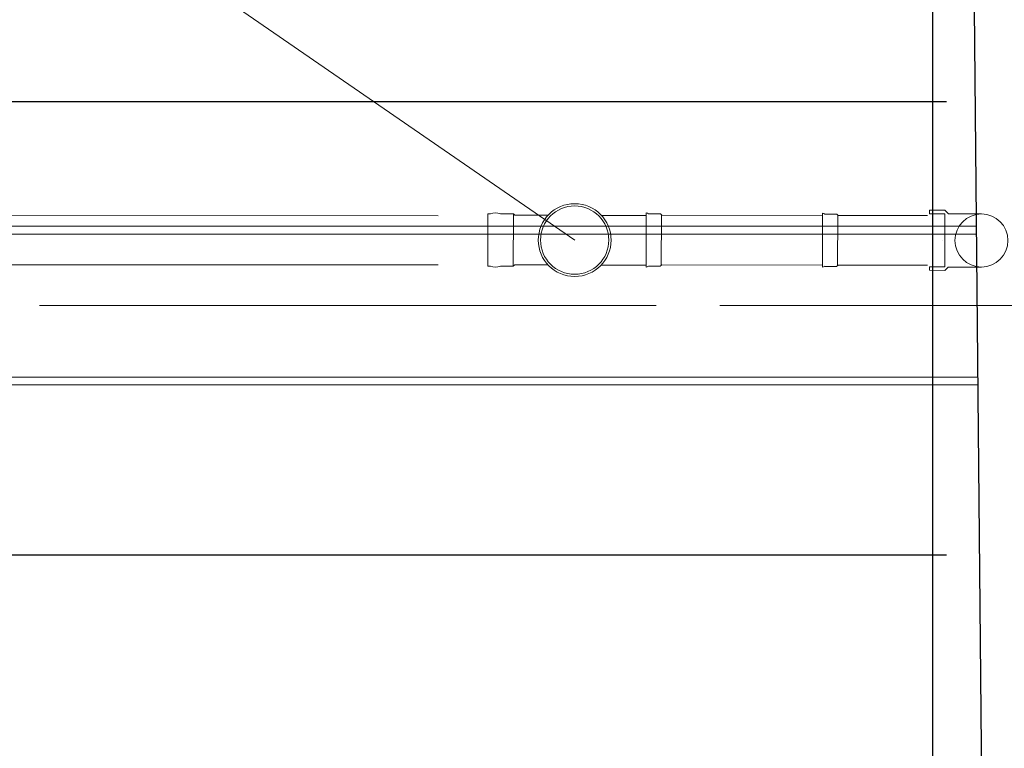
# Model space of a CAD drawing. Extents: x 261105 to 7565828, y -85627 to 5881792.
# Tile 112 of 116: x 364551 to 366723, y -23279 to -21672. Entities that reach past the tile are written whole.
import ezdxf

# ---------------------------------------------------------------- set-up
doc = ezdxf.new("R2010")
doc.units = 0
doc.header["$MEASUREMENT"] = 0
doc.linetypes.add('DASHDOT2', pattern=[0.5, 0.25, -0.125, 0, -0.125])
for name, color, linetype in [('100_rzut_okna', 1, 'Continuous'), ('TB_OBRYS1', 3, 'Continuous'), ('xxOś 2_rysunek_Widok ogólny___DefaultObject_', 7, 'Continuous')]:
    doc.layers.add(name, color=color, linetype=linetype)
for name, color, linetype, lineweight in [('CZ-GR', 14, 'Continuous', 30), ('CZ-SR', 102, 'Continuous', 15), ('elementy wyposażenia', 95, 'Continuous', 15), ('OSIE', 7, 'Continuous', 5), ('wiata elewacja', 140, 'Continuous', 9)]:
    doc.layers.add(name, color=color, linetype=linetype, lineweight=lineweight)
doc.layers.add('TB_CIENKA', color=7, linetype='Continuous', lineweight=5, true_color=0x7f7f7f)
doc.layers.add('wymiary', color=7, linetype='Continuous', lineweight=9, true_color=0x7f7f7f)
doc.styles.add('ARIAL', font='arial.ttf')
doc.dimstyles.new('mosstowy 1-100', dxfattribs={"dimscale": 20, "dimtxt": 10, "dimasz": 6, "dimexe": 4, "dimexo": 4, "dimgap": 2, "dimtad": 1, "dimdec": 0, "dimlfac": 0.1, "dimtxsty": 'ARIAL', "dimblk": 'ARCHTICK', "dimcen": 4, "dimclrd": 256, "dimclre": 256, "dimclrt": 7, "dimadec": 0, "dimazin": 0, "dimtfac": 1, "dimtdec": 0, "dimtmove": 1, "dimatfit": 3, "dimfxl": 8, "dimfxlon": 1, "dimlwd": -1, "dimlwe": 9, "dimarcsym": 0})

# ---------------------------------------------------------------- blocks, each defined once
blk = doc.blocks.new('_ArchTick')
at = {"layer": '100_rzut_okna', "color": 0, "linetype": 'Continuous', "const_width": 0.15}
blk.add_lwpolyline([(-0.5, -0.5), (0.5, 0.5)], dxfattribs=at)
blk = doc.blocks.new('*D1664')
at = {"layer": 'Defpoints', "color": 0}
for p in [(361745.3, -15762.6), (361745.3, -17267.5), (366955.3, -21802.5)]:
    blk.add_point(p, dxfattribs=at)
at = {"layer": 'wymiary', "lineweight": 9}
for p, q in [((361745.3, -15922.6), (361745.3, -15682.6)), ((366955.3, -15922.6), (366955.3, -15682.6))]:
    blk.add_line(p, q, dxfattribs=at)
at = {"layer": 'wymiary'}
blk.add_line((366955.3, -15762.6), (361745.3, -15762.6), dxfattribs=at)
at = {"layer": 'wymiary', "xscale": 120, "yscale": 120, "zscale": 120, "rotation": 180}
blk.add_blockref('_ArchTick', (361745.3, -15762.6), dxfattribs=at)
at = {"layer": 'wymiary', "xscale": 120, "yscale": 120, "zscale": 120}
blk.add_blockref('_ArchTick', (366955.3, -15762.6), dxfattribs=at)
at = {"layer": 'wymiary', "color": 7, "insert": (364350.3, -15620.4), "char_height": 200, "attachment_point": 5, "style": 'ARIAL'}
blk.add_mtext('521', dxfattribs=at)

msp = doc.modelspace()

# ---------------------------------------------------------------- linework, layer by layer
at = {"layer": 'CZ-GR'}
msp.add_lwpolyline([(366615.3, -17302.5), (366715.3, -27852.5)], dxfattribs=at)
at = {"layer": 'CZ-SR', "elevation": 0}
msp.add_lwpolyline([(366565.3, -18852.5), (366565.3, -27852.5), (366715.3, -27852.5)], dxfattribs=at)
at = {"layer": 'elementy wyposażenia', "color": 252, "true_color": 0x919191}
for p, q in [((361260.9, -22100.9, 0), (365473.8, -22104.6, 0)), ((365583.8, -22212.5, 0), (365583.8, -22103, 0)), ((365639.9, -22215.5, 0), (365640.1, -22100.2, 0)), ((365834.2, -22103.4, 0), (365933.1, -22103.6, 0)), ((365933.1, -22098.1, 0), (365932.9, -22217.4, 0)), ((365964.3, -22100.1, 0), (365937.9, -22100.1, 0)), ((365967.7, -22103, 0), (365964.3, -22100.1, 0)), ((365966.2, -22213.2, 0), (365966.4, -22103.7, 0)), ((366322, -22103.4, 0), (365967.7, -22103, 0)), ((366322, -22098.4, 0), (366321.8, -22217.8, 0)), ((366353.2, -22100.5, 0), (366326.8, -22100.4, 0)), ((366356.6, -22103.4, 0), (366353.2, -22100.5, 0)), ((366355.1, -22212.9, 0), (366355.3, -22103.4, 0)), ((366553.3, -22103.6, 0), (366356.6, -22103.4, 0)), ((366591.8, -22092.1, 0), (366558.1, -22091.8, 0)), ((366558.1, -22091.8, 0), (366558.1, -22100.1, 0)), ((366558.1, -22100.1, 0), (366591.7, -22100.1, 0)), ((366591.7, -22100.1, 0), (366591.5, -22216.9, 0)), ((366599.7, -22100.2, 0), (366591.8, -22092.1, 0)), ((366672.4, -22100.3, 0), (366599.7, -22100.2, 0)), ((366586.9, -22158.6, 0), (366586.9, -22158.6, 0)), ((361260.8, -22212.5, 0), (365473.8, -22212.5, 0)), ((365937.7, -22215.4, 0), (365964.1, -22215.4, 0)), ((365964.1, -22215.4, 0), (365967.6, -22212.5, 0)), ((365967.6, -22212.5, 0), (366321.8, -22212.9, 0)), ((366326.6, -22215.8, 0), (366353, -22215.8, 0)), ((366353, -22215.8, 0), (366356.5, -22212.9, 0)), ((366355.1, -22212.9, 0), (366355.1, -22212.9, 0)), ((366356.5, -22212.9, 0), (366432.8, -22213, 0)), ((366432.8, -22213, 0), (366553.1, -22213.1, 0)), ((366591.5, -22216.9, 0), (366558, -22216.9, 0)), ((366558, -22216.9, 0), (366558, -22224.6, 0)), ((366558, -22224.6, 0), (366591.4, -22225, 0)), ((366591.4, -22225, 0), (366599.2, -22217.3, 0)), ((366599.2, -22217.3, 0), (366672.4, -22217.3, 0))]:
    msp.add_line(p, q, dxfattribs=at)
at = {"layer": 'elementy wyposażenia', "color": 252, "true_color": 0x919191, "elevation": 0, "flags": 128}
for points in [[(365589.5, -22215.4), (365583.7, -22215.4), (365583.9, -22100.1), (365589.7, -22100.1)], [(365611.5, -22100.1), (365640.1, -22100.2), (365643.5, -22103.1), (365716.3, -22103.2)], [(365716.6, -22212.7), (365643.3, -22212.6), (365639.9, -22215.5), (365611.3, -22215.5)], [(365932.9, -22213.1), (365833.6, -22212.9)]]:
    msp.add_lwpolyline(points, dxfattribs=at)
at = {"layer": 'elementy wyposażenia', "color": 252, "true_color": 0x919191}
for centre, radius in [((365775.2, -22157.9, 0), 80.3), ((365775.2, -22157.9, 0), 75.3), ((366672.4, -22158.8, 0), 58.5)]:
    msp.add_circle(centre, radius, dxfattribs=at)
for centre, radius, start, end in [((365600.5, -22126.9, 0), 28.9, 67.7774, 112.0276), ((365931.5, -22108.6, 0), 10.7, 53.1182, 81.2874), ((366320.4, -22109, 0), 10.7, 53.1182, 81.2874), ((365600.4, -22188.6, 0), 28.9, 247.7774, 292.0276), ((365931.3, -22206.8, 0), 10.7, 278.553, 306.7222), ((366320.2, -22207.2, 0), 10.7, 278.553, 306.7222)]:
    msp.add_arc(centre, radius, start, end, dxfattribs=at)
at = {"layer": 'OSIE', "linetype": 'DASHDOT2', "ltscale": 3000}
for p in [(368345.3, -22302.5, 0), (368955.3, -22302.5, 0)]:
    msp.add_line(p, (360831.3, -22302.5, 0), dxfattribs=at)
at = {"layer": 'TB_CIENKA'}
msp.add_line((364610.3, -21354.8, 0), (365775.2, -22157.9, 0), dxfattribs=at)
at = {"layer": 'TB_OBRYS1'}
for p, q in [((361925.3, -21852.5, 0), (366595.3, -21852.5, 0)), ((361925.3, -22852.5, 0), (366595.3, -22852.5, 0))]:
    msp.add_line(p, q, dxfattribs=at)
at = {"layer": 'wiata elewacja'}
for p, q in [((366620.3, -22127.5, 0), (361590.8, -22127.5, 0)), ((366661, -22127.5, 0), (361590.8, -22127.5, 0)), ((366620.3, -22145, 0), (361590.8, -22145, 0)), ((366661.2, -22145, 0), (361590.8, -22145, 0)), ((366664.2, -22460, 0), (361590.8, -22460, 0)), ((366664.2, -22460, 0), (361590.8, -22460, 0)), ((361590.8, -22477.5, 0), (366664.3, -22477.5, 0)), ((361590.8, -22477.5, 0), (366664.3, -22477.5, 0))]:
    msp.add_line(p, q, dxfattribs=at)
at = {"layer": 'xxOś 2_rysunek_Widok ogólny___DefaultObject_', "color": 1}
msp.add_line((366565.3, -25652.5, 0), (366565.3, -18952.5, 0), dxfattribs=at)

# ---------------------------------------------------------------- dimensions: what is measured, and where the dimension line sits
at = {"layer": 'wymiary'}
dim = msp.add_linear_dim(base=(361745.3, -15762.6, 0), p1=(366955.3, -21802.5), p2=(361745.3, -17267.5, 0), angle=180, dimstyle='mosstowy 1-100', override={"dimblk": 'ArchTick'}, dxfattribs=at)
dim.commit()
dim.dimension.update_dxf_attribs({"geometry": '*D1664', "text_midpoint": (364350.3, -15620.4, 0)})

doc.saveas('drawing.dxf')
